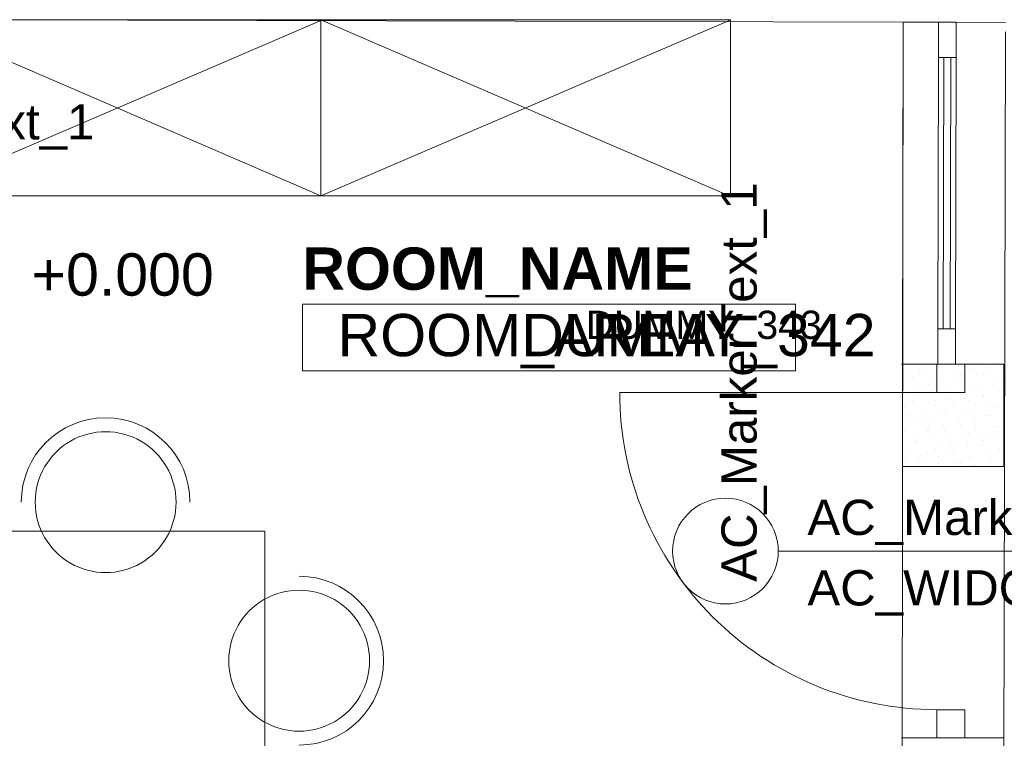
# Model space of a CAD drawing. Header units: millimetres. Extents: x -68772 to 137055, y -73300 to 19650.
# Tile 22 of 212: x 25054 to 27849, y -41557 to -39518. Entities that reach past the tile are written whole.
import ezdxf
from ezdxf.enums import TextEntityAlignment as Align

# ---------------------------------------------------------------- set-up
doc = ezdxf.new("R2010")
doc.units = ezdxf.units.MM
doc.header["$MEASUREMENT"] = 0
for name, color, linetype, lineweight in [('1 mebelki_Nr_pióra__7', 7, 'Continuous', 5), ('Nowe_0_Nr_pióra__7', 7, 'Continuous', 5), ('Nowe_Cut Pattern_Nr_pióra__130', 4, 'Continuous', 18), ('Nowe_Dimensions-50_Nr_pióra__4', 7, 'Continuous', 13), ('Nowe_Drzwi ARCHICAD_Nr_pióra__7', 7, 'Continuous', 5), ('Nowe_Metryczki pomieszczeń ARCHICADa_Nr_pióra__1', 7, 'Continuous', 18), ('Nowe_Panel_Nr_pióra__7', 7, 'Continuous', 5), ('Nowe_PROJEKT DWORCA_Nr_pióra__240', 7, 'Continuous', 13), ('Nowe_PROJEKT DWORCA_Nr_pióra__7', 7, 'Continuous', 5), ('Nowe_Znaczniki drzwi ARCHICADa_Nr_pióra__7', 7, 'Continuous', 5), ('Spot Elevations_Nr_pióra__7', 7, 'Continuous', 5), ('Walls_Nr_pióra__238', 7, 'Continuous', 13), ('Walls_Nr_pióra__7', 7, 'Continuous', 5), ('Windows_Nr_pióra__7', 7, 'Continuous', 5)]:
    doc.layers.add(name, color=color, linetype=linetype, lineweight=lineweight)
doc.styles.add('GENERATED_STYLE_1', font='arial.ttf')
doc.styles.add('GENERATED_STYLE_2', font='arialbd.ttf')
doc.linetypes.add('Przekreślana podwójnie', pattern='A,0,[1,RZUT PARTERU DWORZEC 51.Shx,S=1.587302,R=0,X=0,Y=0],-300,0', length=300)

msp = doc.modelspace()

# ---------------------------------------------------------------- linework, layer by layer
at = {"layer": '1 mebelki_Nr_pióra__7', "linetype": 'Continuous', "lineweight": 5}
for p, q in [((24749.4, -39517.6), (27072, -39517.6)), ((25913.2, -39517.6), (24749.4, -40017.6)), ((25908.9, -40017.6), (24749.4, -39517.6)), ((24749.4, -39517.6), (25908.9, -39517.6)), ((25908.9, -39517.6), (25908.9, -40017.6)), ((27072.7, -39517.6), (25908.9, -40017.6)), ((27068.3, -40017.6), (25908.9, -39517.6)), ((27072, -39517.6), (27072, -40017.6)), ((27072, -40017.6), (24749.4, -40017.6)), ((25908.9, -40017.6), (24749.4, -40017.6))]:
    msp.add_line(p, q, dxfattribs=at)
at = {"layer": 'Nowe_0_Nr_pióra__7', "linetype": 'Continuous', "lineweight": 5}
for p, q in [((27613.9, -40495.9), (27613.9, -40495.9)), ((27571.6, -40511.3), (27571.6, -40511.3)), ((27609, -40512.7), (27609, -40512.7)), ((27621.4, -40516.6), (27621.4, -40516.6)), ((27663.7, -40501.2), (27663.7, -40501.2)), ((27672.6, -40512.7), (27672.6, -40512.7)), ((27719, -40521.5), (27719, -40521.5)), ((27725.7, -40523.3), (27725.7, -40523.3)), ((27761.3, -40506.1), (27761.3, -40506.1)), ((27768.8, -40526.8), (27768.8, -40526.8)), ((27789.3, -40523.3), (27789.3, -40523.3)), ((27810.5, -40502.1), (27810.5, -40502.1)), ((27811.1, -40511.4), (27811.1, -40511.4)), ((27579.2, -40532), (27579.2, -40532)), ((27587.8, -40533.9), (27587.8, -40533.9)), ((27634.4, -40552.3), (27634.4, -40552.3)), ((27640.8, -40544.5), (27640.8, -40544.5)), ((27676.7, -40536.9), (27676.7, -40536.9)), ((27704.4, -40544.5), (27704.4, -40544.5)), ((27726.5, -40542.2), (27726.5, -40542.2)), ((27757.5, -40555.1), (27757.5, -40555.1)), ((27821.1, -40555.1), (27821.1, -40555.1)), ((27824.1, -40547.1), (27824.1, -40547.1)), ((27842.3, -40533.9), (27842.3, -40533.9)), ((27592.1, -40567.7), (27592.1, -40567.7)), ((27619.6, -40565.7), (27619.6, -40565.7)), ((27642, -40573), (27642, -40573)), ((27672.6, -40576.3), (27672.6, -40576.3)), ((27684.2, -40557.6), (27684.2, -40557.6)), ((27736.3, -40576.3), (27736.3, -40576.3)), ((27739.5, -40577.9), (27739.5, -40577.9)), ((27781.8, -40562.5), (27781.8, -40562.5)), ((27789.3, -40583.2), (27789.3, -40583.2)), ((27831.6, -40567.8), (27831.6, -40567.8)), ((27587.8, -40597.5), (27587.8, -40597.5)), ((27599.7, -40588.4), (27599.7, -40588.4)), ((27651.4, -40597.5), (27651.4, -40597.5)), ((27655, -40608.7), (27655, -40608.7)), ((27697.2, -40593.3), (27697.2, -40593.3)), ((27704.4, -40608.1), (27704.4, -40608.1)), ((27747.1, -40598.6), (27747.1, -40598.6)), ((27768.1, -40608.1), (27768.1, -40608.1)), ((27789.3, -40586.9), (27789.3, -40586.9)), ((27844.6, -40603.5), (27844.6, -40603.5)), ((27566.6, -40618.7), (27566.6, -40618.7)), ((27570.4, -40639.5), (27570.4, -40639.5)), ((27612.7, -40624.1), (27612.7, -40624.1)), ((27619.6, -40629.4), (27619.6, -40629.4)), ((27662.5, -40629.4), (27662.5, -40629.4)), ((27683.2, -40629.4), (27683.2, -40629.4)), ((27704.8, -40614), (27704.8, -40614)), ((27760.1, -40634.3), (27760.1, -40634.3)), ((27802.3, -40618.9), (27802.3, -40618.9)), ((27809.9, -40639.6), (27809.9, -40639.6)), ((27821.1, -40618.7), (27821.1, -40618.7)), ((27577.9, -40660.1), (27577.9, -40660.1)), ((27598.4, -40650.6), (27598.4, -40650.6)), ((27620.2, -40644.7), (27620.2, -40644.7)), ((27651.4, -40661.2), (27651.4, -40661.2)), ((27675.5, -40665.1), (27675.5, -40665.1)), ((27715.1, -40661.2), (27715.1, -40661.2)), ((27717.8, -40649.7), (27717.8, -40649.7)), ((27736.3, -40640), (27736.3, -40640)), ((27767.6, -40655), (27767.6, -40655)), ((27799.9, -40640), (27799.9, -40640)), ((27566.6, -40682.4), (27566.6, -40682.4)), ((27630.2, -40682.4), (27630.2, -40682.4)), ((27633.2, -40680.5), (27633.2, -40680.5)), ((27683, -40685.7), (27683, -40685.7)), ((27683.2, -40693), (27683.2, -40693)), ((27725.3, -40670.3), (27725.3, -40670.3)), ((27746.9, -40693), (27746.9, -40693)), ((27768.1, -40671.8), (27768.1, -40671.8)), ((27780.6, -40690.7), (27780.6, -40690.7)), ((27822.9, -40675.3), (27822.9, -40675.3)), ((27831.7, -40671.8), (27831.7, -40671.8)), ((27590.9, -40695.8), (27590.9, -40695.8)), ((27598.4, -40714.2), (27598.4, -40714.2)), ((27598.4, -40716.5), (27598.4, -40716.5)), ((27640.7, -40701.1), (27640.7, -40701.1)), ((27662, -40714.2), (27662, -40714.2)), ((27696, -40721.4), (27696, -40721.4)), ((27738.3, -40706.1), (27738.3, -40706.1)), ((27788.1, -40711.3), (27788.1, -40711.3)), ((27799.9, -40703.6), (27799.9, -40703.6)), ((27830.4, -40695.9), (27830.4, -40695.9)), ((27577.2, -40735.4), (27577.2, -40735.4)), ((27630.2, -40746), (27630.2, -40746)), ((27653.7, -40736.8), (27653.7, -40736.8)), ((27693.8, -40746), (27693.8, -40746)), ((27703.5, -40742.1), (27703.5, -40742.1)), ((27715.1, -40724.8), (27715.1, -40724.8)), ((27745.8, -40726.7), (27745.8, -40726.7)), ((27778.7, -40724.8), (27778.7, -40724.8)), ((27801.1, -40747), (27801.1, -40747)), ((27831.7, -40735.4), (27831.7, -40735.4)), ((27843.4, -40731.7), (27843.4, -40731.7)), ((27569.1, -40767.6), (27569.1, -40767.6)), ((27609, -40767.2), (27609, -40767.2)), ((27611.4, -40752.2), (27611.4, -40752.2)), ((27619, -40772.9), (27619, -40772.9)), ((27661.2, -40757.5), (27661.2, -40757.5)), ((27662, -40777.8), (27662, -40777.8)), ((27716.5, -40777.8), (27716.5, -40777.8)), ((27725.7, -40777.8), (27725.7, -40777.8)), ((27746.9, -40756.6), (27746.9, -40756.6)), ((27758.8, -40762.4), (27758.8, -40762.4)), ((27808.6, -40767.7), (27808.6, -40767.7)), ((27810.5, -40756.6), (27810.5, -40756.6)), ((27766.3, -40783.1), (27766.3, -40783.1))]:
    msp.add_line(p, q, dxfattribs=at)
at = {"layer": 'Nowe_Cut Pattern_Nr_pióra__130', "linetype": 'Continuous', "lineweight": 18}
for p, q in [((27562.2, -39524.7), (24749.4, -39517.6)), ((27558, -42803.5), (27562.2, -39524.7)), ((27852.1, -39551.9), (27845.7, -42802.7))]:
    msp.add_line(p, q, dxfattribs=at)
at = {"layer": 'Nowe_Dimensions-50_Nr_pióra__4', "linetype": 'Continuous', "lineweight": 13}
for p, q in [((25749.5, -40968.5), (24846.5, -40968.5)), ((25749.5, -41668.5), (25749.5, -40968.5))]:
    msp.add_line(p, q, dxfattribs=at)
for start_param, end_param in [(5.497787, 8.63938), (2.356194, 5.497787)]:
    msp.add_ellipse((25298, -40886.5), major_axis=(141.4, 141.4), ratio=1, start_param=start_param, end_param=end_param, dxfattribs=at)
at = {"layer": 'Nowe_Dimensions-50_Nr_pióra__4', "linetype": 'Continuous', "lineweight": 13, "extrusion": (0, 0, -1)}
for start_param, end_param in [(5.497787, 8.63938), (2.356194, 5.497787)]:
    msp.add_ellipse((25847.4, -41336.3), major_axis=(-141.4, 141.4), ratio=1, start_param=start_param, end_param=end_param, dxfattribs=at)
at = {"layer": 'Nowe_Drzwi ARCHICAD_Nr_pióra__7', "linetype": 'Continuous', "lineweight": 5}
for p, q in [((27657.5, -40495.3), (27657.5, -40575.3)), ((27737.5, -40575.3), (27737.5, -40495.3)), ((27657.5, -40575.3), (26757.5, -40575.3)), ((27657.5, -40575.3), (27737.5, -40575.3)), ((27657.5, -41555.3), (27657.5, -41475.3)), ((27657.5, -41475.3), (27737.5, -41475.3)), ((27737.5, -41475.3), (27737.5, -41555.3))]:
    msp.add_line(p, q, dxfattribs=at)
msp.add_ellipse((27657.5, -40575.3), major_axis=(636.4, 636.4), ratio=1, start_param=2.356194, end_param=3.926991, dxfattribs=at)
at = {"layer": 'Nowe_Metryczki pomieszczeń ARCHICADa_Nr_pióra__1', "linetype": 'Continuous', "lineweight": 18}
for p, q in [((25856.4, -40325), (27256.4, -40325)), ((25856.4, -40513.6), (25856.4, -40325)), ((27256.4, -40325), (27256.4, -40513.6)), ((27256.4, -40513.6), (25856.4, -40513.6))]:
    msp.add_line(p, q, dxfattribs=at)
at = {"layer": 'Nowe_Panel_Nr_pióra__7', "linetype": 'Continuous', "lineweight": 5}
for p, q in [((27847.5, -40495.3), (27557.5, -40495.3)), ((27557.5, -41555.3), (27847.5, -41555.3))]:
    msp.add_line(p, q, dxfattribs=at)
at = {"layer": 'Nowe_PROJEKT DWORCA_Nr_pióra__240', "linetype": 'Continuous', "lineweight": 13}
for centre, start, end in [((25298, -40886.5), 0, 180), ((25847.4, -41336.3), 270, 90)]:
    msp.add_arc(centre, 239.5, start, end, dxfattribs=at)
at = {"layer": 'Nowe_PROJEKT DWORCA_Nr_pióra__7', "linetype": 'Przekreślana podwójnie', "lineweight": 5}
for p, q in [((27560.2, -40494.7), (27559.7, -40785.3)), ((27847.5, -40495.3), (27847.5, -40785.3)), ((27847.5, -40785.3), (27560.2, -40785.3))]:
    msp.add_line(p, q, dxfattribs=at)
at = {"layer": 'Nowe_Znaczniki drzwi ARCHICADa_Nr_pióra__7', "linetype": 'Continuous', "lineweight": 5}
msp.add_line((27207.5, -41025.3), (27947.5, -41025.3), dxfattribs=at)
for start, end in [(90, 270), (270, 90)]:
    msp.add_arc((27057.5, -41025.3), 150, start, end, dxfattribs=at)
at = {"layer": 'Walls_Nr_pióra__238', "linetype": 'Continuous', "lineweight": 13}
for p, q in [((24749.4, -39517.6), (27562.2, -39524.7)), ((27562.2, -39524.7), (27662.2, -39524.9)), ((27662.2, -39524.9), (27852.2, -39525.3))]:
    msp.add_line(p, q, dxfattribs=at)
at = {"layer": 'Walls_Nr_pióra__7', "linetype": 'Continuous', "lineweight": 5}
msp.add_line((27560.2, -40494.7), (27562.2, -39524.7), dxfattribs=at)
at = {"layer": 'Windows_Nr_pióra__7', "linetype": 'Continuous', "lineweight": 5}
for p, q in [((27662.2, -39524.9), (27662, -39624.9)), ((27712.2, -39525), (27662.2, -39524.9)), ((27712, -39625), (27712.2, -39525)), ((27660.4, -40394.9), (27662, -39624.9)), ((27662, -39624.9), (27712, -39625)), ((27677, -39625), (27675.4, -40395)), ((27697, -39625), (27677, -39625)), ((27695.4, -40395), (27697, -39625)), ((27712, -39625), (27710.4, -40395)), ((27660.4, -40394.9), (27660.2, -40494.9)), ((27710.4, -40395), (27660.4, -40394.9)), ((27675.4, -40395), (27695.4, -40395)), ((27710.2, -40495), (27710.4, -40395)), ((27660.2, -40494.9), (27710.2, -40495))]:
    msp.add_line(p, q, dxfattribs=at)

# ---------------------------------------------------------------- texts
at = {"layer": 'Nowe_Metryczki pomieszczeń ARCHICADa_Nr_pióra__1', "lineweight": 18}
for tag, text, height, style, p in [('ROOM_NAME', '2.POM. BIUROWE', 120, 'GENERATED_STYLE_2', (25856.4, -40163.9)), ('ROOM_AREA', 'A: 16,4', 120, 'GENERATED_STYLE_1', (25956.4, -40352.4)), ('DUMMY_342', ' m', 120, 'GENERATED_STYLE_1', (26477.6, -40352.4)), ('DUMMY_343', '2', 80, 'GENERATED_STYLE_1', (26660.8, -40343.3))]:
    msp.add_attdef(tag, text=text, height=height, dxfattribs=dict(at, style=style)).set_placement(p, align=Align.TOP_LEFT)
at = {"layer": 'Nowe_Znaczniki drzwi ARCHICADa_Nr_pióra__7', "lineweight": 5, "style": 'GENERATED_STYLE_1'}
for tag, text, p in [('AC_MarkerText_1', 'D1', (24132.7, -39887.3)), ('AC_MarkerText_4', '90', (27290.1, -41009.6)), ('AC_WIDO_B_SIZE', '200', (27290.1, -41209.6))]:
    msp.add_attdef(tag, text=text, height=100, dxfattribs=at).set_placement(p, align=Align.BOTTOM_LEFT)
msp.add_attdef('AC_MarkerText_1', text='D1', height=100, rotation=90, dxfattribs=at).set_placement((27176.1, -41112.6), align=Align.BOTTOM_LEFT)
at = {"layer": 'Spot Elevations_Nr_pióra__7', "style": 'GENERATED_STYLE_1'}
msp.add_text('+0.000', height=120, dxfattribs=at).set_placement((25087.8, -40300.5))

doc.saveas('drawing.dxf')
